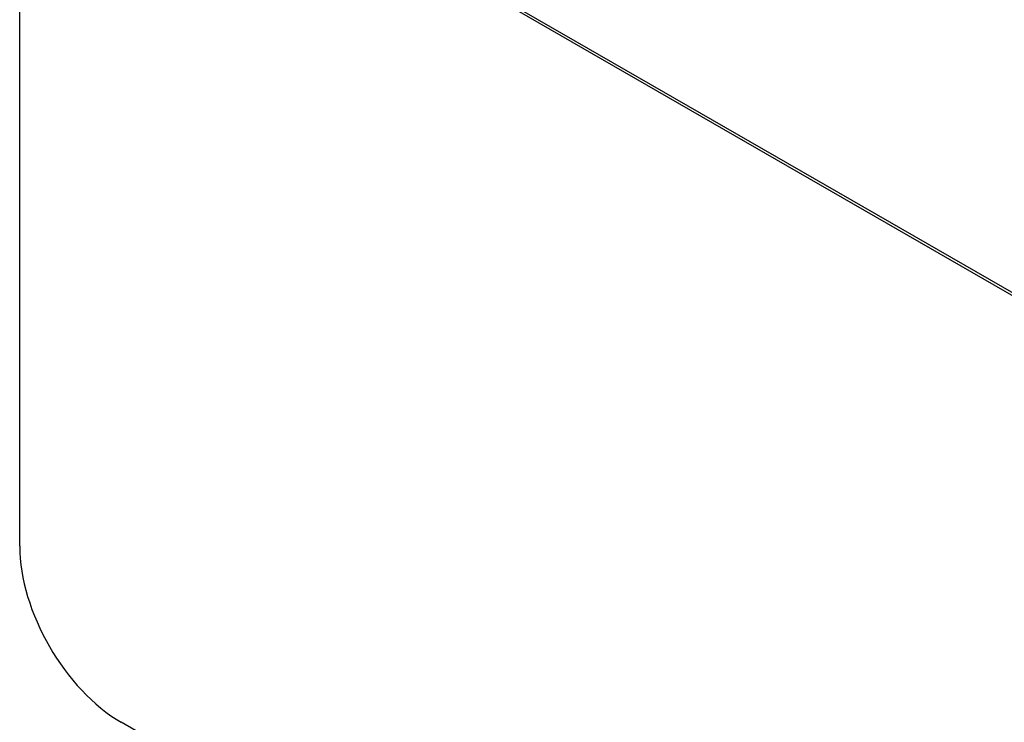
# Model space of a CAD drawing. Header units: inches. Extents: x 11 to 342, y 26 to 169.
# Tile 139 of 149: x 314.4 to 316.11, y 142.73 to 143.95. Entities that reach past the tile are written whole.
import ezdxf

# ---------------------------------------------------------------- set-up
doc = ezdxf.new("R2010")
doc.units = ezdxf.units.IN
doc.header["$MEASUREMENT"] = 0
doc.layers.add('Visible Edges(ANSI)', color=7, linetype='Continuous', lineweight=25)

msp = doc.modelspace()

# ---------------------------------------------------------------- linework, layer by layer
at = {"layer": 'Visible Edges(ANSI)'}
for p, q in [((314.5722, 144.3668), (316.6936, 143.1452)), ((314.5765, 144.3692), (316.6978, 143.1477)), ((314.3955, 143.0379), (314.3955, 144.2642)), ((316.6936, 141.5101), (314.5722, 142.7317))]:
    msp.add_line(p, q, dxfattribs=at)
msp.add_ellipse((314.5722, 142.9361), major_axis=(-0.1248, 0.2166), ratio=0.578093, start_param=0.787332, end_param=2.358128, dxfattribs=at)

doc.saveas('drawing.dxf')
